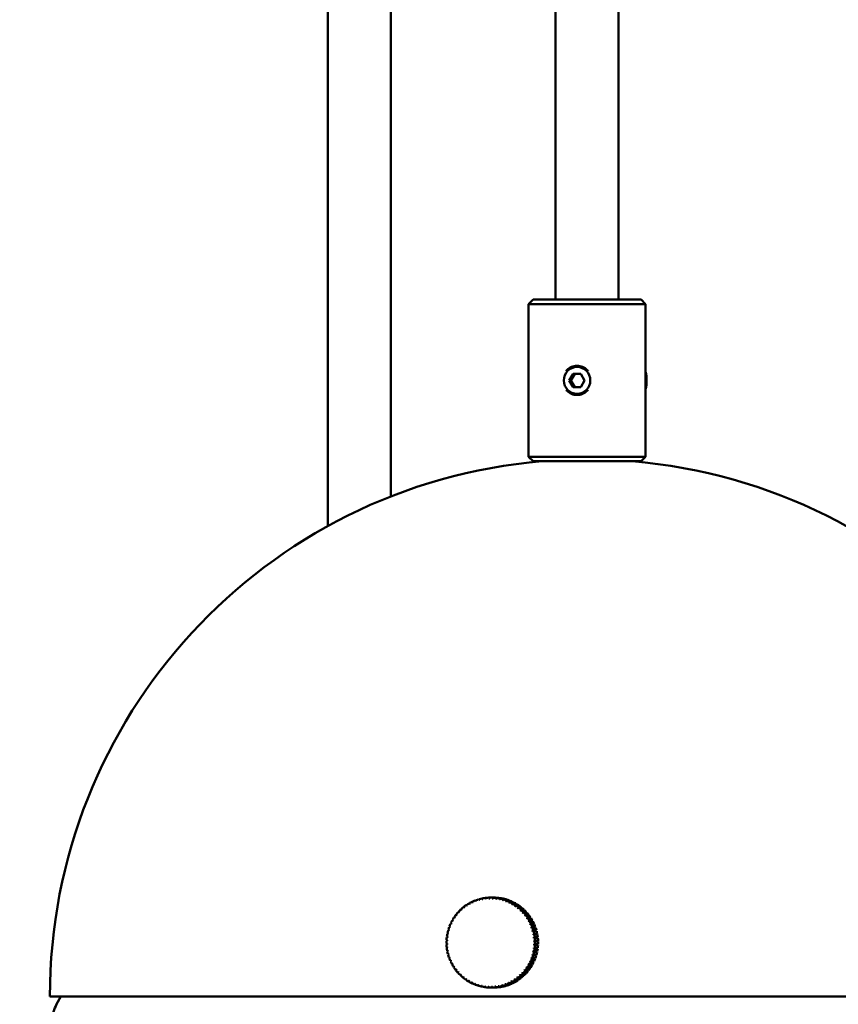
# Model space of a CAD drawing. Header units: millimetres. Extents: x 849 to 4035, y 828 to 3843.
# Tile 52 of 105: x 2411 to 2502, y 1695 to 1805. Entities that reach past the tile are written whole.
import ezdxf

# ---------------------------------------------------------------- set-up
doc = ezdxf.new("R2010")
doc.units = ezdxf.units.MM
doc.header["$LTSCALE"] = 15
doc.layers.add('Widoczne (ISO)', color=7, linetype='Continuous', lineweight=50)
doc.layers.add('Wymiar (ISO)', color=7, linetype='Continuous', lineweight=18)
doc.styles.add('Tekst notatki (ISO)', font='tahoma.ttf')
doc.dimstyles.new('Domyślne (ISO)', dxfattribs={"dimscale": 15, "dimtxt": 3, "dimasz": 3, "dimexe": 3.175, "dimexo": 0, "dimgap": 0.762, "dimtad": 1, "dimdec": 1, "dimlfac": 0.03937, "dimrnd": 1e-08, "dimzin": 0, "dimdsep": 46, "dimtxsty": 'Tekst notatki (ISO)', "dimblk": 'Filled-1', "dimcen": 0.09, "dimdle": 10, "dimse1": 1, "dimse2": 1, "dimclrd": 256, "dimclre": 256, "dimclrt": 256, "dimadec": 0, "dimazin": 0, "dimtfac": 0.666667, "dimtmove": 0, "dimatfit": 3, "dimfxl": 1, "dimtolj": 1, "dimlwd": 15, "dimlwe": 15, "dimarcsym": 0})

# ---------------------------------------------------------------- blocks, each defined once
blk = doc.blocks.new('Filled-1')
at = {"color": 0}
for p, q in [((0, 0), (-1, 0.25)), ((-1, 0.25), (-1, -0.25)), ((-1, 0), (0, 0)), ((-1, -0.25), (0, 0))]:
    blk.add_line(p, q, dxfattribs=at)
at = {"color": 0, "flags": 128}
blk.add_lwpolyline([(-1, -0.25), (0, 0), (-1, 0.25), (-1, -0.25)], dxfattribs=at)
at = {"color": 0}
blk.add_solid([(-1, -0.25), (0, 0), (-1, 0.25), (-1, -0.25)], dxfattribs=at)
blk = doc.blocks.new('*D6')
at = {"layer": 'Defpoints', "color": 0, "transparency": 16777216}
for p in [(2539.48, 1773.6), (2826.63, 1773.6), (2278.48, 1176.06)]:
    blk.add_point(p, dxfattribs=at)
at = {"layer": 'Wymiar (ISO)', "lineweight": 15, "transparency": 16777216}
blk.add_line((2826.63, 1221.06), (2826.63, 1728.6), dxfattribs=at)
at = {"layer": 'Wymiar (ISO)', "lineweight": 15, "transparency": 16777216, "xscale": 45, "yscale": 45, "zscale": 45}
for p, rotation in [((2826.63, 1773.6), 90), ((2826.63, 1176.06), 270)]:
    blk.add_blockref('Filled-1', p, dxfattribs=dict(at, rotation=rotation))
at = {"layer": 'Wymiar (ISO)', "lineweight": 18, "transparency": 16777216, "insert": (2692.21, 1366.31), "char_height": 45, "attachment_point": 1, "rotation": 90, "style": 'Tekst notatki (ISO)'}
blk.add_mtext('\\A1;23.5\\P598 mm', dxfattribs=at)
blk = doc.blocks.new('*D7')
at = {"layer": 'Defpoints', "color": 0, "transparency": 16777216}
for p in [(2505.32, 2308.97), (3058.48, 2308.97), (2278.48, 1176.06)]:
    blk.add_point(p, dxfattribs=at)
at = {"layer": 'Wymiar (ISO)', "lineweight": 15, "transparency": 16777216}
blk.add_line((3058.48, 1221.06), (3058.48, 2263.97), dxfattribs=at)
at = {"layer": 'Wymiar (ISO)', "lineweight": 15, "transparency": 16777216, "xscale": 45, "yscale": 45, "zscale": 45}
for p, rotation in [((3058.48, 2308.97), 90), ((3058.48, 1176.06), 270)]:
    blk.add_blockref('Filled-1', p, dxfattribs=dict(at, rotation=rotation))
at = {"layer": 'Wymiar (ISO)', "lineweight": 18, "transparency": 16777216, "insert": (2924.33, 1618.7), "char_height": 45, "attachment_point": 1, "rotation": 90, "style": 'Tekst notatki (ISO)'}
blk.add_mtext('\\A1;44.6\\P1133 mm', dxfattribs=at)

msp = doc.modelspace()

# ---------------------------------------------------------------- linework, layer by layer
at = {"layer": 'Widoczne (ISO)'}
for p, q in [((2444.98, 2273.6), (2444.98, 1748.39)), ((2451.98, 2273.6), (2451.98, 1751.68)), ((2470.32, 2273.6), (2470.32, 1773.6)), ((2477.32, 2273.6), (2477.32, 1773.6)), ((2467.82, 1773.6), (2467.32, 1773.1)), ((2467.82, 1773.6), (2479.82, 1773.6)), ((2479.82, 1773.6), (2480.32, 1773.1)), ((2480.32, 1773.1), (2467.32, 1773.1)), ((2467.32, 1773.1), (2467.32, 1756.1)), ((2480.32, 1773.1), (2480.32, 1756.1)), ((2471.84, 1764.6), (2472.27, 1765.35)), ((2472.02, 1764.6), (2472.44, 1765.35)), ((2472.27, 1765.35), (2473.12, 1765.35)), ((2473.12, 1765.35), (2473.55, 1764.6)), ((2472.27, 1763.85), (2471.84, 1764.6)), ((2471.84, 1764.6), (2472.02, 1764.6)), ((2472.44, 1763.85), (2472.02, 1764.6)), ((2473.12, 1763.85), (2472.27, 1763.85)), ((2473.55, 1764.6), (2473.12, 1763.85)), ((2467.32, 1756.1), (2480.32, 1756.1)), ((2467.82, 1755.6), (2467.32, 1756.1)), ((2479.82, 1755.6), (2480.32, 1756.1)), ((2479.82, 1755.6), (2467.82, 1755.6)), ((2461.39, 1706.75), (2461.49, 1706.75)), ((2461.76, 1706.87), (2461.85, 1706.87)), ((2462.13, 1706.96), (2462.23, 1706.96)), ((2462.51, 1707.03), (2462.61, 1707.03)), ((2462.9, 1707.06), (2463, 1707.06)), ((2463.1, 1707.06), (2463.45, 1707.06)), ((2463.29, 1707.06), (2463.63, 1707.06)), ((2463.73, 1707.05), (2463.39, 1707.05)), ((2463.63, 1707.06), (2463.63, 1707.05)), ((2463.67, 1707.03), (2464.02, 1707.03)), ((2464.12, 1707.01), (2463.77, 1707.01)), ((2464.02, 1707.03), (2464.02, 1707.01)), ((2464.05, 1706.97), (2464.4, 1706.97)), ((2464.11, 1706.87), (2464.12, 1706.87)), ((2464.5, 1706.95), (2464.15, 1706.95)), ((2464.4, 1706.97), (2464.4, 1706.95)), ((2464.43, 1706.88), (2464.78, 1706.88)), ((2464.45, 1706.78), (2464.49, 1706.78)), ((2464.87, 1706.85), (2464.52, 1706.85)), ((2464.78, 1706.88), (2464.77, 1706.85)), ((2464.8, 1706.75), (2465.15, 1706.75)), ((2465.24, 1706.72), (2464.89, 1706.72)), ((2465.15, 1706.75), (2465.13, 1706.72)), ((2459.75, 1705.73), (2459.86, 1705.73)), ((2460.05, 1705.98), (2460.16, 1705.98)), ((2460.36, 1706.21), (2460.47, 1706.21)), ((2460.69, 1706.42), (2460.79, 1706.42)), ((2461.03, 1706.6), (2461.13, 1706.6)), ((2464.8, 1706.66), (2464.86, 1706.66)), ((2465.14, 1706.51), (2465.21, 1706.51)), ((2465.16, 1706.61), (2465.5, 1706.61)), ((2465.59, 1706.56), (2465.24, 1706.56)), ((2465.47, 1706.34), (2465.56, 1706.34)), ((2465.5, 1706.61), (2465.48, 1706.56)), ((2465.5, 1706.43), (2465.85, 1706.43)), ((2465.93, 1706.38), (2465.59, 1706.38)), ((2465.79, 1706.14), (2465.89, 1706.14)), ((2465.85, 1706.43), (2465.82, 1706.38)), ((2465.83, 1706.22), (2466.18, 1706.22)), ((2466.26, 1706.17), (2465.91, 1706.17)), ((2466.1, 1705.91), (2466.21, 1705.91)), ((2466.18, 1706.22), (2466.14, 1706.17)), ((2466.14, 1705.99), (2466.49, 1705.99)), ((2466.57, 1705.93), (2466.22, 1705.93)), ((2466.38, 1705.67), (2466.5, 1705.67)), ((2466.49, 1705.99), (2466.44, 1705.93)), ((2466.44, 1705.74), (2466.79, 1705.74)), ((2466.86, 1705.67), (2466.51, 1705.67)), ((2466.79, 1705.74), (2466.72, 1705.67)), ((2458.8, 1704.5), (2458.88, 1704.5)), ((2459, 1704.83), (2459.09, 1704.83)), ((2459.23, 1705.15), (2459.32, 1705.15)), ((2459.48, 1705.45), (2459.58, 1705.45)), ((2466.65, 1705.39), (2466.99, 1705.39)), ((2466.71, 1705.46), (2467.06, 1705.46)), ((2467.13, 1705.39), (2466.78, 1705.39)), ((2466.89, 1705.1), (2467.23, 1705.1)), ((2466.96, 1705.16), (2467.31, 1705.16)), ((2467.06, 1705.46), (2466.99, 1705.39)), ((2466.99, 1705.39), (2466.99, 1705.39)), ((2467.37, 1705.08), (2467.02, 1705.08)), ((2467.12, 1704.79), (2467.46, 1704.79)), ((2467.19, 1704.85), (2467.54, 1704.85)), ((2467.31, 1705.16), (2467.23, 1705.1)), ((2467.23, 1705.1), (2467.25, 1705.08)), ((2467.59, 1704.76), (2467.25, 1704.76)), ((2467.39, 1704.51), (2467.74, 1704.51)), ((2467.54, 1704.85), (2467.46, 1704.79)), ((2467.46, 1704.79), (2467.47, 1704.76)), ((2467.74, 1704.51), (2467.65, 1704.46)), ((2458.36, 1703.41), (2458.43, 1703.41)), ((2458.48, 1703.78), (2458.55, 1703.78)), ((2458.63, 1704.15), (2458.7, 1704.15)), ((2467.31, 1704.46), (2467.65, 1704.46)), ((2467.79, 1704.42), (2467.44, 1704.42)), ((2467.49, 1704.12), (2467.83, 1704.12)), ((2467.57, 1704.16), (2467.92, 1704.16)), ((2467.96, 1704.07), (2467.61, 1704.07)), ((2467.63, 1703.77), (2467.97, 1703.77)), ((2467.65, 1704.46), (2467.68, 1704.42)), ((2467.72, 1703.8), (2468.07, 1703.8)), ((2468.1, 1703.71), (2467.75, 1703.71)), ((2467.92, 1704.16), (2467.83, 1704.12)), ((2467.83, 1704.12), (2467.85, 1704.07)), ((2467.84, 1703.43), (2468.19, 1703.43)), ((2468.07, 1703.8), (2467.97, 1703.77)), ((2467.97, 1703.77), (2467.99, 1703.71)), ((2468.19, 1703.43), (2468.09, 1703.4)), ((2458.21, 1702.64), (2458.28, 1702.64)), ((2458.27, 1703.03), (2458.34, 1703.03)), ((2467.75, 1703.4), (2468.09, 1703.4)), ((2467.84, 1703.03), (2468.18, 1703.03)), ((2468.21, 1703.33), (2467.86, 1703.33)), ((2467.9, 1702.65), (2468.24, 1702.65)), ((2467.93, 1703.04), (2468.28, 1703.04)), ((2468.29, 1702.95), (2467.95, 1702.95)), ((2467.99, 1702.66), (2468.34, 1702.66)), ((2468.35, 1702.56), (2468, 1702.56)), ((2468.09, 1703.4), (2468.11, 1703.33)), ((2468.28, 1703.04), (2468.18, 1703.03)), ((2468.18, 1703.03), (2468.19, 1702.95)), ((2468.34, 1702.66), (2468.24, 1702.65)), ((2468.24, 1702.65), (2468.25, 1702.56)), ((2458.18, 1702.25), (2458.25, 1702.25)), ((2458.25, 1701.96), (2458.18, 1701.96)), ((2458.27, 1701.57), (2458.2, 1701.57)), ((2468.23, 1701.39), (2467.89, 1701.39)), ((2468.27, 1701.78), (2467.92, 1701.78)), ((2467.93, 1702.26), (2468.27, 1702.26)), ((2468.33, 1701.38), (2467.98, 1701.38)), ((2467.99, 1701.48), (2468.34, 1701.48)), ((2468.02, 1702.27), (2468.37, 1702.27)), ((2468.37, 1702.17), (2468.02, 1702.17)), ((2468.02, 1701.87), (2468.37, 1701.87)), ((2468.36, 1701.77), (2468.02, 1701.77)), ((2468.24, 1701.48), (2468.23, 1701.39)), ((2468.23, 1701.39), (2468.33, 1701.38)), ((2468.37, 1702.27), (2468.27, 1702.26)), ((2468.27, 1702.26), (2468.27, 1702.17)), ((2468.27, 1701.87), (2468.27, 1701.78)), ((2468.27, 1701.78), (2468.36, 1701.77)), ((2458.32, 1701.18), (2458.25, 1701.18)), ((2458.41, 1700.79), (2458.34, 1700.79)), ((2458.52, 1700.42), (2458.45, 1700.42)), ((2467.94, 1700.28), (2467.6, 1700.28)), ((2468.04, 1700.24), (2467.69, 1700.24)), ((2467.72, 1700.34), (2468.07, 1700.34)), ((2468.07, 1700.64), (2467.73, 1700.64)), ((2468.16, 1701.02), (2467.82, 1701.02)), ((2468.16, 1700.62), (2467.81, 1700.62)), ((2467.84, 1700.71), (2468.19, 1700.71)), ((2468.26, 1701), (2467.91, 1701)), ((2467.93, 1701.09), (2468.28, 1701.09)), ((2467.97, 1700.34), (2467.94, 1700.28)), ((2467.94, 1700.28), (2468.04, 1700.24)), ((2468.09, 1700.71), (2468.07, 1700.64)), ((2468.07, 1700.64), (2468.16, 1700.62)), ((2468.18, 1701.09), (2468.16, 1701.02)), ((2468.16, 1701.02), (2468.26, 1701)), ((2458.67, 1700.05), (2458.59, 1700.05)), ((2458.84, 1699.7), (2458.76, 1699.7)), ((2459.04, 1699.36), (2458.96, 1699.36)), ((2459.27, 1699.04), (2459.18, 1699.04)), ((2467.41, 1699.26), (2467.07, 1699.26)), ((2467.49, 1699.21), (2467.14, 1699.21)), ((2467.2, 1699.29), (2467.55, 1699.29)), ((2467.61, 1699.59), (2467.27, 1699.59)), ((2467.7, 1699.54), (2467.35, 1699.54)), ((2467.4, 1699.62), (2467.75, 1699.62)), ((2467.43, 1699.29), (2467.41, 1699.26)), ((2467.41, 1699.26), (2467.49, 1699.21)), ((2467.79, 1699.93), (2467.45, 1699.93)), ((2467.88, 1699.88), (2467.53, 1699.88)), ((2467.58, 1699.98), (2467.92, 1699.98)), ((2467.64, 1699.62), (2467.61, 1699.59)), ((2467.61, 1699.59), (2467.7, 1699.54)), ((2467.81, 1699.98), (2467.79, 1699.93)), ((2467.79, 1699.93), (2467.88, 1699.88)), ((2459.52, 1698.74), (2459.42, 1698.74)), ((2459.8, 1698.45), (2459.69, 1698.45)), ((2460.1, 1698.19), (2459.98, 1698.19)), ((2460.4, 1697.96), (2460.29, 1697.96)), ((2465.82, 1697.94), (2465.73, 1697.94)), ((2466.14, 1698.16), (2466.03, 1698.16)), ((2466.43, 1698.08), (2466.08, 1698.08)), ((2466.16, 1698.14), (2466.5, 1698.14)), ((2466.44, 1698.4), (2466.32, 1698.4)), ((2466.72, 1698.33), (2466.38, 1698.33)), ((2466.38, 1698.14), (2466.43, 1698.08)), ((2466.45, 1698.39), (2466.8, 1698.39)), ((2466.93, 1698.67), (2466.59, 1698.67)), ((2467, 1698.6), (2466.65, 1698.6)), ((2466.66, 1698.39), (2466.72, 1698.33)), ((2466.72, 1698.67), (2467.07, 1698.67)), ((2467.18, 1698.96), (2466.84, 1698.96)), ((2467.26, 1698.89), (2466.91, 1698.89)), ((2466.93, 1698.67), (2466.93, 1698.67)), ((2466.93, 1698.67), (2467, 1698.6)), ((2466.97, 1698.97), (2467.32, 1698.97)), ((2467.19, 1698.97), (2467.18, 1698.96)), ((2467.18, 1698.96), (2467.26, 1698.89)), ((2460.72, 1697.74), (2460.62, 1697.74)), ((2461.06, 1697.56), (2460.96, 1697.56)), ((2461.41, 1697.4), (2461.31, 1697.4)), ((2461.78, 1697.27), (2461.68, 1697.27)), ((2462.15, 1697.18), (2462.05, 1697.18)), ((2462.53, 1697.11), (2462.43, 1697.11)), ((2462.92, 1697.07), (2462.82, 1697.07)), ((2463.1, 1697.06), (2463.45, 1697.06)), ((2463.55, 1697.06), (2463.2, 1697.06)), ((2463.3, 1697.07), (2463.65, 1697.07)), ((2463.55, 1697.07), (2463.55, 1697.06)), ((2463.94, 1697.09), (2463.59, 1697.09)), ((2463.69, 1697.1), (2464.03, 1697.1)), ((2463.94, 1697.1), (2463.94, 1697.09)), ((2464.32, 1697.14), (2463.97, 1697.14)), ((2464.04, 1697.24), (2464.03, 1697.24)), ((2464.07, 1697.16), (2464.42, 1697.16)), ((2464.32, 1697.16), (2464.32, 1697.14)), ((2464.7, 1697.22), (2464.35, 1697.22)), ((2464.41, 1697.32), (2464.38, 1697.32)), ((2464.45, 1697.25), (2464.79, 1697.25)), ((2464.69, 1697.25), (2464.7, 1697.22)), ((2465.07, 1697.34), (2464.72, 1697.34)), ((2464.78, 1697.43), (2464.73, 1697.43)), ((2464.81, 1697.37), (2465.16, 1697.37)), ((2465.06, 1697.37), (2465.07, 1697.34)), ((2465.14, 1697.57), (2465.07, 1697.57)), ((2465.43, 1697.48), (2465.08, 1697.48)), ((2465.17, 1697.52), (2465.52, 1697.52)), ((2465.49, 1697.74), (2465.4, 1697.74)), ((2465.41, 1697.52), (2465.43, 1697.48)), ((2465.77, 1697.65), (2465.43, 1697.65)), ((2465.51, 1697.7), (2465.86, 1697.7)), ((2465.75, 1697.7), (2465.77, 1697.65)), ((2466.11, 1697.85), (2465.76, 1697.85)), ((2465.84, 1697.91), (2466.19, 1697.91)), ((2466.07, 1697.91), (2466.11, 1697.85)), ((2414.07, 1696.06), (2533.57, 1696.06)), ((2415.27, 1696.06), (2414.81, 1695.19))]:
    msp.add_line(p, q, dxfattribs=at)
for centre, radius, start, end in [((2473.82, 1696.06), 59.75, 94.8002, 180), ((2473.82, 1696.06), 59.75, 0, 85.1998), ((2419.25, 1692.88), 5, 152.5057, 172.8759)]:
    msp.add_arc(centre, radius, start, end, dxfattribs=at)
msp.add_ellipse((2472.7, 1764.6), major_axis=(0, -1.5), ratio=0.984808, dxfattribs=at)
for centre, major_axis, ratio, start_param, end_param in [((2479.93, 1764.6), (0, -1.5), 0.34202, 0.86962, 2.271973), ((2463.1, 1702.06), (0, 5), 0.984808, 0.354998, 0.413538), ((2463.97, 1702.04), (-2.49, 6.81), 0.163416, 0.750246, 0.765783), ((2463.09, 1702.06), (0, 4.92), 0.984808, 0.334831, 0.355165), ((2463.1, 1702.06), (0, 5), 0.984808, 0.276458, 0.334998), ((2464.06, 1702.08), (2.49, -6.81), 0.163416, 3.891839, 3.907376), ((2463.97, 1702.05), (-1.94, 6.99), 0.16752, 0.763412, 0.778949), ((2463.09, 1702.06), (0, 4.92), 0.984808, 0.256291, 0.276625), ((2463.1, 1702.06), (0, 5), 0.984808, 0.197919, 0.256458), ((2464.06, 1702.07), (1.94, -6.99), 0.16752, 3.905005, 3.920542), ((2463.96, 1702.05), (-1.37, 7.12), 0.170591, 0.77688, 0.792417), ((2463.09, 1702.06), (0, 4.92), 0.984808, 0.177751, 0.198086), ((2463.1, 1702.06), (0, 5), 0.984808, 0.119379, 0.177918), ((2464.06, 1702.07), (1.37, -7.12), 0.170591, 3.918473, 3.93401), ((2463.96, 1702.06), (-0.8, 7.21), 0.17261, 0.790563, 0.8061), ((2463.09, 1702.06), (0, 4.92), 0.984808, 0.099211, 0.119546), ((2463.1, 1702.06), (0, 5), 0.984808, 0.040839, 0.099378), ((2464.06, 1702.07), (0.8, -7.21), 0.17261, 3.932156, 3.947693), ((2463.96, 1702.06), (-0.23, 7.25), 0.173566, 0.804372, 0.819909), ((2463.09, 1702.06), (0, 4.92), 0.984808, 0.020671, 0.041006), ((2464.06, 1702.06), (0.23, -7.25), 0.173566, 3.945964, 3.961502), ((2463.1, 1702.06), (0, 5), 0.984808, 6.245484, 6.304024), ((2463.96, 1702.06), (0.35, 7.24), 0.173451, 0.818216, 0.833753), ((2463.09, 1702.06), (0, 4.92), 0.984808, 6.225317, 6.245651), ((2464.06, 1702.06), (-0.35, -7.24), 0.173451, 3.959809, 3.975346), ((2463.1, 1702.06), (0, 5), 0.984808, 6.166945, 6.225484), ((2463.45, 1702.06), (0, 5), 0.984808, 6.245484, 6.283185), ((2463.96, 1702.07), (0.93, 7.19), 0.172266, 0.832006, 0.847543), ((2463.09, 1702.06), (0, 4.92), 0.984808, 6.146777, 6.167112), ((2463.45, 1702.06), (0, 5), 0.984808, 6.166945, 6.225484), ((2464.06, 1702.05), (-0.93, -7.19), 0.172266, 3.973598, 3.989135), ((2463.1, 1702.06), (0, 5), 0.984808, 6.088405, 6.146944), ((2463.96, 1702.07), (1.5, 7.09), 0.17002, 0.84565, 0.861187), ((2463.09, 1702.06), (0, 4.92), 0.984808, 6.068237, 6.088572), ((2463.45, 1702.06), (0, 5), 0.984808, 6.088405, 6.146944), ((2464.06, 1702.05), (-1.5, -7.09), 0.17002, 3.987242, 4.00278), ((2463.1, 1702.06), (0, 5), 0.984808, 6.009865, 6.068404), ((2463.97, 1702.08), (2.06, 6.95), 0.166725, 0.85906, 0.874597), ((2463.09, 1702.06), (0, 4.92), 0.984808, 5.989698, 6.010032), ((2464.06, 1702.05), (-2.06, -6.95), 0.166725, 4.000653, 4.01619), ((2463.45, 1702.06), (0, 5), 0.984808, 6.009865, 6.068404), ((2463.1, 1702.06), (0, 5), 0.984808, 5.931325, 5.989865), ((2463.97, 1702.08), (2.6, 6.77), 0.162403, 0.87215, 0.887687), ((2464.06, 1702.04), (-2.6, -6.77), 0.162403, 4.013743, 4.02928), ((2463.45, 1702.06), (0, 5), 0.984808, 5.931325, 5.989865), ((2463.1, 1702.06), (0, 5), 0.984808, 5.852785, 5.911325), ((2463.45, 1702.06), (0, 5), 0.984808, 5.852785, 5.911325), ((2463.1, 1702.06), (0, 5), 0.984808, 0.747697, 0.806237), ((2463.98, 1702.03), (-4.92, 5.33), 0.128503, 0.691765, 0.707302), ((2463.09, 1702.06), (0, -4.92), 0.984808, 3.869122, 3.889457), ((2463.1, 1702.06), (0, 5), 0.984808, 0.669157, 0.727697), ((2464.05, 1702.09), (4.92, -5.33), 0.128503, 3.833358, 3.848895), ((2463.97, 1702.03), (-4.48, 5.7), 0.13727, 0.702234, 0.717771), ((2463.09, 1702.06), (0, -4.92), 0.984808, 3.790583, 3.810917), ((2463.1, 1702.06), (0, 5), 0.984808, 0.590618, 0.649157), ((2464.05, 1702.09), (4.48, -5.7), 0.13727, 3.843826, 3.859364), ((2463.97, 1702.03), (-4.02, 6.03), 0.145191, 0.713386, 0.728923), ((2463.09, 1702.06), (0, -4.92), 0.984808, 3.712043, 3.732377), ((2463.1, 1702.06), (0, 5), 0.984808, 0.512078, 0.570617), ((2464.05, 1702.09), (4.02, -6.03), 0.145191, 3.854979, 3.870516), ((2463.97, 1702.04), (-3.53, 6.33), 0.152217, 0.725154, 0.740692), ((2463.09, 1702.06), (0, -4.92), 0.984808, 3.633503, 3.653838), ((2463.1, 1702.06), (0, 5), 0.984808, 0.433538, 0.492077), ((2464.06, 1702.09), (3.53, -6.33), 0.152217, 3.866747, 3.882284), ((2463.97, 1702.04), (-3.02, 6.59), 0.158305, 0.737467, 0.753004), ((2463.09, 1702.06), (0, -4.92), 0.984808, 3.554963, 3.575298), ((2464.06, 1702.08), (3.02, -6.59), 0.158305, 3.879059, 3.894597), ((2463.09, 1702.06), (0, 4.92), 0.984808, 5.911158, 5.931492), ((2463.97, 1702.08), (3.13, 6.54), 0.157079, 0.884836, 0.900373), ((2463.09, 1702.06), (0, 4.92), 0.984808, 5.832618, 5.852952), ((2464.06, 1702.04), (-3.13, -6.54), 0.157079, 4.026429, 4.041966), ((2463.1, 1702.06), (0, -5), 0.984808, 2.632653, 2.691192), ((2463.97, 1702.09), (3.64, 6.27), 0.150787, 0.897038, 0.912575), ((2463.09, 1702.06), (0, 4.92), 0.984808, 5.754078, 5.774413), ((2464.06, 1702.04), (-3.64, -6.27), 0.150787, 4.03863, 4.054168), ((2463.45, 1702.06), (0, -5), 0.984808, 2.632653, 2.691192), ((2463.1, 1702.06), (0, -5), 0.984808, 2.554113, 2.612652), ((2463.97, 1702.09), (4.12, 5.96), 0.143565, 0.90868, 0.924217), ((2463.09, 1702.06), (0, 4.92), 0.984808, 5.675538, 5.695873), ((2464.05, 1702.03), (-4.12, -5.96), 0.143565, 4.050272, 4.06581), ((2463.1, 1702.06), (0, -5), 0.984808, 2.475573, 2.534113), ((2463.45, 1702.06), (0, -5), 0.984808, 2.554113, 2.612652), ((2463.97, 1702.09), (4.58, 5.62), 0.135458, 0.919691, 0.935228), ((2463.09, 1702.06), (0, 4.92), 0.984808, 5.596998, 5.617333), ((2464.05, 1702.03), (-4.58, -5.62), 0.135458, 4.061283, 4.076821), ((2463.1, 1702.06), (0, -5), 0.984808, 2.397033, 2.455573), ((2463.45, 1702.06), (0, -5), 0.984808, 2.475573, 2.534113), ((2463.98, 1702.1), (5.01, 5.24), 0.126515, 0.930005, 0.945542), ((2463.09, 1702.06), (0, 4.92), 0.984808, 5.518459, 5.538793), ((2464.05, 1702.03), (-5.01, -5.24), 0.126515, 4.071597, 4.087135), ((2463.1, 1702.06), (0, -5), 0.984808, 2.318494, 2.377033), ((2463.45, 1702.06), (0, -5), 0.984808, 2.397033, 2.455573), ((2463.45, 1702.06), (0, -5), 0.984808, 2.318494, 2.377033), ((2463.1, 1702.06), (0, 5), 0.984808, 1.061856, 1.120396), ((2463.99, 1702.02), (-6.32, 3.55), 0.086123, 0.657876, 0.673413), ((2463.1, 1702.06), (0, 5), 0.984808, 0.983317, 1.041856), ((2464.04, 1702.1), (6.32, -3.55), 0.086123, 3.799468, 3.815006), ((2463.09, 1702.06), (0, -4.92), 0.984808, 4.183282, 4.203616), ((2463.99, 1702.02), (-6.02, 4.04), 0.097688, 0.665049, 0.680586), ((2463.1, 1702.06), (0, 5), 0.984808, 0.904777, 0.963316), ((2464.04, 1702.1), (6.02, -4.04), 0.097688, 3.806642, 3.822179), ((2463.09, 1702.06), (0, -4.92), 0.984808, 4.104742, 4.125076), ((2463.98, 1702.02), (-5.69, 4.49), 0.10865, 0.673119, 0.688656), ((2463.09, 1702.06), (0, -4.92), 0.984808, 4.026202, 4.046537), ((2463.1, 1702.06), (0, 5), 0.984808, 0.826237, 0.884777), ((2464.04, 1702.1), (5.69, -4.49), 0.10865, 3.814712, 3.830249), ((2463.98, 1702.02), (-5.32, 4.93), 0.118943, 0.682041, 0.697578), ((2463.09, 1702.06), (0, -4.92), 0.984808, 3.947662, 3.967997), ((2464.05, 1702.1), (5.32, -4.93), 0.118943, 3.823634, 3.839171), ((2463.98, 1702.1), (5.4, 4.84), 0.116793, 0.939561, 0.955098), ((2463.09, 1702.06), (0, 4.92), 0.984808, 5.439919, 5.460253), ((2464.05, 1702.02), (-5.4, -4.84), 0.116793, 4.081153, 4.096691), ((2463.1, 1702.06), (0, -5), 0.984808, 2.239954, 2.298493), ((2463.98, 1702.1), (5.76, 4.4), 0.106351, 0.948304, 0.963841), ((2463.09, 1702.06), (0, 4.92), 0.984808, 5.361379, 5.381713), ((2464.04, 1702.02), (-5.76, -4.4), 0.106351, 4.089897, 4.105434), ((2463.1, 1702.06), (0, -5), 0.984808, 2.161414, 2.219953), ((2463.99, 1702.1), (6.09, 3.93), 0.095253, 0.956185, 0.971723), ((2463.09, 1702.06), (0, 4.92), 0.984808, 5.282839, 5.303174), ((2463.45, 1702.06), (0, -5), 0.984808, 2.239954, 2.298493), ((2464.04, 1702.02), (-6.09, -3.93), 0.095253, 4.097778, 4.113315), ((2463.1, 1702.06), (0, -5), 0.984808, 2.082874, 2.141414), ((2463.99, 1702.11), (6.38, 3.45), 0.083568, 0.963161, 0.978698), ((2463.45, 1702.06), (0, -5), 0.984808, 2.161414, 2.219953), ((2463.45, 1702.06), (0, -5), 0.984808, 2.082874, 2.141414), ((2463.1, 1702.06), (0, 5), 0.984808, 1.297476, 1.356015), ((2464, 1702.01), (-6.97, 2), 0.048543, 0.642101, 0.657639), ((2463.1, 1702.06), (0, 5), 0.984808, 1.218936, 1.277476), ((2464.03, 1702.11), (6.97, -2), 0.048543, 3.783694, 3.799231), ((2463.09, 1702.06), (0, -4.92), 0.984808, 4.418901, 4.439236), ((2464, 1702.01), (-6.79, 2.53), 0.061474, 0.646371, 0.661909), ((2463.1, 1702.06), (0, 5), 0.984808, 1.140396, 1.198936), ((2464.03, 1702.11), (6.79, -2.53), 0.061474, 3.787964, 3.803501), ((2463.09, 1702.06), (0, -4.92), 0.984808, 4.340361, 4.360696), ((2463.99, 1702.02), (-6.58, 3.05), 0.074026, 0.651639, 0.667176), ((2464.03, 1702.11), (6.58, -3.05), 0.074026, 3.793231, 3.808769), ((2463.09, 1702.06), (0, -4.92), 0.984808, 4.261822, 4.282156), ((2463.09, 1702.06), (0, 4.92), 0.984808, 5.204299, 5.224634), ((2464.04, 1702.02), (-6.38, -3.45), 0.083568, 4.104753, 4.12029), ((2463.1, 1702.06), (0, -5), 0.984808, 2.004334, 2.062874), ((2463.99, 1702.11), (6.63, 2.94), 0.071367, 0.969192, 0.984729), ((2463.09, 1702.06), (0, 4.92), 0.984808, 5.12576, 5.146094), ((2464.03, 1702.02), (-6.63, -2.94), 0.071367, 4.110785, 4.126322), ((2463.1, 1702.06), (0, -5), 0.984808, 1.925794, 1.984334), ((2464, 1702.11), (6.83, 2.42), 0.058727, 0.974247, 0.989785), ((2463.09, 1702.06), (0, 4.92), 0.984808, 5.04722, 5.067554), ((2464.03, 1702.01), (-6.83, -2.42), 0.058727, 4.11584, 4.131377), ((2463.1, 1702.06), (0, -5), 0.984808, 1.847255, 1.905794), ((2464, 1702.11), (7, 1.88), 0.045724, 0.9783, 0.993837), ((2463.09, 1702.06), (0, 4.92), 0.984808, 4.96868, 4.989014), ((2463.45, 1702.06), (0, -5), 0.984808, 2.004334, 2.062874), ((2463.45, 1702.06), (0, -5), 0.984808, 1.925794, 1.984334), ((2463.45, 1702.06), (0, -5), 0.984808, 1.847255, 1.905794), ((2463.1, 1702.06), (0, 5), 0.984808, 1.454556, 1.513095), ((2464.02, 1702.11), (7.24, -0.34), 0.00828, 3.777063, 3.7926), ((2464.01, 1702.01), (-7.19, 0.9), 0.021863, 0.636637, 0.652174), ((2463.1, 1702.06), (0, 5), 0.984808, 1.376016, 1.434555), ((2464.02, 1702.11), (7.19, -0.9), 0.021863, 3.778229, 3.793767), ((2463.09, 1702.06), (0, -4.92), 0.984808, 4.654521, 4.674855), ((2464, 1702.01), (-7.1, 1.45), 0.035312, 0.638851, 0.654388), ((2463.09, 1702.06), (0, -4.92), 0.984808, 4.575981, 4.596315), ((2464.02, 1702.11), (7.1, -1.45), 0.035312, 3.780444, 3.795981), ((2463.09, 1702.06), (0, -4.92), 0.984808, 4.497441, 4.517776), ((2464.03, 1702.01), (-7, -1.88), 0.045724, 4.119893, 4.13543), ((2464, 1702.11), (7.13, 1.33), 0.03244, 0.981329, 0.996867), ((2463.09, 1702.06), (0, 4.92), 0.984808, 4.89014, 4.910475), ((2464.02, 1702.01), (-7.13, -1.33), 0.03244, 4.122922, 4.138459), ((2463.1, 1702.06), (0, -5), 0.984808, 1.768715, 1.827254), ((2464.01, 1702.11), (7.21, 0.78), 0.018956, 0.983319, 0.998857), ((2463.09, 1702.06), (0, 4.92), 0.984808, 4.8116, 4.831935), ((2464.02, 1702.01), (-7.21, -0.78), 0.018956, 4.124912, 4.140449), ((2463.1, 1702.06), (0, -5), 0.984808, 1.690175, 1.748715), ((2463.1, 1702.06), (0, -5), 0.984808, 1.611635, 1.670175), ((2463.45, 1702.06), (0, -5), 0.984808, 1.768715, 1.827254), ((2463.45, 1702.06), (0, -5), 0.984808, 1.690175, 1.748715), ((2463.45, 1702.06), (0, -5), 0.984808, 1.611635, 1.670175), ((2464.01, 1702.01), (-7.24, 0.34), 0.00828, 0.63547, 0.651007), ((2463.1, 1702.06), (0, 5), 0.984808, 1.533095, 1.591635), ((2464.01, 1702.11), (7.25, 0.22), 0.005354, 2.490698, 2.506236), ((2464.01, 1702.01), (-7.25, -0.22), 0.005354, 5.632291, 5.647828), ((2463.1, 1702.06), (0, 5), 0.984808, 1.611635, 1.670175), ((2464.01, 1702.11), (7.21, 0.78), 0.018956, 2.489758, 2.505295), ((2464.02, 1702.01), (-7.21, -0.78), 0.018956, 5.63135, 5.646888), ((2463.1, 1702.06), (0, 5), 0.984808, 1.690175, 1.748715), ((2463.09, 1702.06), (0, -4.92), 0.984808, 4.73306, 4.753395), ((2463.09, 1702.06), (0, -4.92), 0.984808, 4.8116, 4.831935), ((2463.09, 1702.06), (0, 4.92), 0.984808, 4.575981, 4.596315), ((2464.01, 1702.01), (-7.19, 0.9), 0.021863, 2.143075, 2.158612), ((2464.02, 1702.11), (7.19, -0.9), 0.021863, 5.284668, 5.300205), ((2463.09, 1702.06), (0, 4.92), 0.984808, 4.654521, 4.674855), ((2464.01, 1702.01), (-7.24, 0.34), 0.00828, 2.141908, 2.157446), ((2464.01, 1702.11), (7.25, 0.22), 0.005354, 0.98426, 0.999797), ((2463.09, 1702.06), (0, 4.92), 0.984808, 4.73306, 4.753395), ((2464.01, 1702.01), (-7.25, -0.22), 0.005354, 4.125853, 4.14139), ((2464.02, 1702.11), (7.24, -0.34), 0.00828, 5.283501, 5.299038), ((2463.1, 1702.06), (0, -5), 0.984808, 1.376016, 1.434555), ((2463.1, 1702.06), (0, -5), 0.984808, 1.454556, 1.513095), ((2463.1, 1702.06), (0, -5), 0.984808, 1.533095, 1.591635), ((2463.45, 1702.06), (0, -5), 0.984808, 1.376016, 1.434555), ((2463.45, 1702.06), (0, -5), 0.984808, 1.454556, 1.513095), ((2463.45, 1702.06), (0, -5), 0.984808, 1.533095, 1.591635), ((2464, 1702.11), (7.13, 1.33), 0.03244, 2.487768, 2.503305), ((2464.02, 1702.01), (-7.13, -1.33), 0.03244, 5.62936, 5.644898), ((2463.1, 1702.06), (0, 5), 0.984808, 1.768715, 1.827254), ((2463.09, 1702.06), (0, -4.92), 0.984808, 4.89014, 4.910475), ((2464, 1702.11), (7, 1.88), 0.045724, 2.484738, 2.500276), ((2464.03, 1702.01), (-7, -1.88), 0.045724, 5.626331, 5.641868), ((2463.1, 1702.06), (0, 5), 0.984808, 1.847255, 1.905794), ((2463.09, 1702.06), (0, -4.92), 0.984808, 4.96868, 4.989014), ((2464, 1702.11), (6.83, 2.42), 0.058727, 2.480686, 2.496223), ((2464.03, 1702.01), (-6.83, -2.42), 0.058727, 5.622278, 5.637816), ((2463.1, 1702.06), (0, 5), 0.984808, 1.925794, 1.984334), ((2463.09, 1702.06), (0, -4.92), 0.984808, 5.04722, 5.067554), ((2463.1, 1702.06), (0, -5), 0.984808, 1.140396, 1.198936), ((2463.09, 1702.06), (0, 4.92), 0.984808, 4.340361, 4.360696), ((2464, 1702.01), (-6.79, 2.53), 0.061474, 2.15281, 2.168347), ((2464.03, 1702.11), (6.79, -2.53), 0.061474, 5.294402, 5.30994), ((2463.09, 1702.06), (0, 4.92), 0.984808, 4.418901, 4.439236), ((2464, 1702.01), (-6.97, 2), 0.048543, 2.14854, 2.164077), ((2463.1, 1702.06), (0, -5), 0.984808, 1.218936, 1.277476), ((2464.03, 1702.11), (6.97, -2), 0.048543, 5.290132, 5.30567), ((2463.09, 1702.06), (0, 4.92), 0.984808, 4.497441, 4.517776), ((2464, 1702.01), (-7.1, 1.45), 0.035312, 2.145289, 2.160827), ((2464.02, 1702.11), (7.1, -1.45), 0.035312, 5.286882, 5.302419), ((2463.1, 1702.06), (0, -5), 0.984808, 1.297476, 1.356015), ((2463.45, 1702.06), (0, -5), 0.984808, 1.140396, 1.198936), ((2463.45, 1702.06), (0, -5), 0.984808, 1.218936, 1.277476), ((2463.45, 1702.06), (0, -5), 0.984808, 1.297476, 1.356015), ((2463.99, 1702.11), (6.63, 2.94), 0.071367, 2.47563, 2.491167), ((2464.03, 1702.02), (-6.63, -2.94), 0.071367, 5.617223, 5.63276), ((2463.1, 1702.06), (0, 5), 0.984808, 2.004334, 2.062874), ((2463.09, 1702.06), (0, -4.92), 0.984808, 5.12576, 5.146094), ((2463.99, 1702.11), (6.38, 3.45), 0.083568, 2.469599, 2.485136), ((2464.04, 1702.02), (-6.38, -3.45), 0.083568, 5.611192, 5.626729), ((2463.1, 1702.06), (0, 5), 0.984808, 2.082874, 2.141414), ((2463.09, 1702.06), (0, -4.92), 0.984808, 5.204299, 5.224634), ((2463.99, 1702.1), (6.09, 3.93), 0.095253, 2.462624, 2.478161), ((2463.09, 1702.06), (0, -4.92), 0.984808, 5.282839, 5.303174), ((2464.04, 1702.02), (-6.09, -3.93), 0.095253, 5.604216, 5.619754), ((2463.1, 1702.06), (0, 5), 0.984808, 2.161414, 2.219953), ((2463.98, 1702.1), (5.76, 4.4), 0.106351, 2.454743, 2.47028), ((2463.09, 1702.06), (0, -4.92), 0.984808, 5.361379, 5.381713), ((2463.09, 1702.06), (0, 4.92), 0.984808, 4.026202, 4.046537), ((2464.04, 1702.1), (5.69, -4.49), 0.10865, 5.32115, 5.336687), ((2463.1, 1702.06), (0, -5), 0.984808, 0.904777, 0.963316), ((2463.09, 1702.06), (0, 4.92), 0.984808, 4.104742, 4.125076), ((2463.99, 1702.02), (-6.02, 4.04), 0.097688, 2.171487, 2.187024), ((2464.04, 1702.1), (6.02, -4.04), 0.097688, 5.31308, 5.328617), ((2463.1, 1702.06), (0, -5), 0.984808, 0.983317, 1.041856), ((2463.09, 1702.06), (0, 4.92), 0.984808, 4.183282, 4.203616), ((2463.99, 1702.02), (-6.32, 3.55), 0.086123, 2.164314, 2.179851), ((2464.04, 1702.1), (6.32, -3.55), 0.086123, 5.305907, 5.321444), ((2463.45, 1702.06), (0, -5), 0.984808, 0.904777, 0.963316), ((2463.1, 1702.06), (0, -5), 0.984808, 1.061856, 1.120396), ((2463.09, 1702.06), (0, 4.92), 0.984808, 4.261822, 4.282156), ((2463.99, 1702.02), (-6.58, 3.05), 0.074026, 2.158077, 2.173614), ((2464.03, 1702.11), (6.58, -3.05), 0.074026, 5.29967, 5.315207), ((2463.45, 1702.06), (0, -5), 0.984808, 0.983317, 1.041856), ((2463.45, 1702.06), (0, -5), 0.984808, 1.061856, 1.120396), ((2464.04, 1702.02), (-5.76, -4.4), 0.106351, 5.596335, 5.611872), ((2463.1, 1702.06), (0, 5), 0.984808, 2.239954, 2.298493), ((2463.98, 1702.1), (5.4, 4.84), 0.116793, 2.445999, 2.461536), ((2463.09, 1702.06), (0, -4.92), 0.984808, 5.439919, 5.460253), ((2464.05, 1702.02), (-5.4, -4.84), 0.116793, 5.587592, 5.603129), ((2463.1, 1702.06), (0, 5), 0.984808, 2.318494, 2.377033), ((2463.98, 1702.1), (5.01, 5.24), 0.126515, 2.436443, 2.45198), ((2463.09, 1702.06), (0, -4.92), 0.984808, 5.518459, 5.538793), ((2464.05, 1702.03), (-5.01, -5.24), 0.126515, 5.578036, 5.593573), ((2463.1, 1702.06), (0, 5), 0.984808, 2.397033, 2.455573), ((2463.97, 1702.09), (4.58, 5.62), 0.135458, 2.426129, 2.441666), ((2463.09, 1702.06), (0, -4.92), 0.984808, 5.596998, 5.617333), ((2464.05, 1702.03), (-4.58, -5.62), 0.135458, 5.567722, 5.583259), ((2463.1, 1702.06), (0, 5), 0.984808, 2.475573, 2.534113), ((2463.97, 1702.09), (4.12, 5.96), 0.143565, 2.415118, 2.430655), ((2463.09, 1702.06), (0, -4.92), 0.984808, 5.675538, 5.695873), ((2464.05, 1702.03), (-4.12, -5.96), 0.143565, 5.556711, 5.572248), ((2463.09, 1702.06), (0, 4.92), 0.984808, 3.712043, 3.732377), ((2464.05, 1702.09), (4.02, -6.03), 0.145191, 5.361417, 5.376954), ((2463.1, 1702.06), (0, -5), 0.984808, 0.590618, 0.649157), ((2463.09, 1702.06), (0, 4.92), 0.984808, 3.790583, 3.810917), ((2463.97, 1702.03), (-4.48, 5.7), 0.13727, 2.208672, 2.224209), ((2464.05, 1702.09), (4.48, -5.7), 0.13727, 5.350265, 5.365802), ((2463.1, 1702.06), (0, -5), 0.984808, 0.669157, 0.727697), ((2463.45, 1702.06), (0, -5), 0.984808, 0.590618, 0.649157), ((2463.09, 1702.06), (0, 4.92), 0.984808, 3.869122, 3.889457), ((2463.98, 1702.03), (-4.92, 5.33), 0.128503, 2.198203, 2.213741), ((2464.05, 1702.09), (4.92, -5.33), 0.128503, 5.339796, 5.355333), ((2463.1, 1702.06), (0, -5), 0.984808, 0.747697, 0.806237), ((2463.45, 1702.06), (0, -5), 0.984808, 0.669157, 0.727697), ((2463.09, 1702.06), (0, 4.92), 0.984808, 3.947662, 3.967997), ((2463.98, 1702.02), (-5.32, 4.93), 0.118943, 2.18848, 2.204017), ((2464.05, 1702.1), (5.32, -4.93), 0.118943, 5.330072, 5.345609), ((2463.1, 1702.06), (0, -5), 0.984808, 0.826237, 0.884777), ((2463.45, 1702.06), (0, -5), 0.984808, 0.747697, 0.806237), ((2463.98, 1702.02), (-5.69, 4.49), 0.10865, 2.179557, 2.195095), ((2463.45, 1702.06), (0, -5), 0.984808, 0.826237, 0.884777), ((2463.1, 1702.06), (0, 5), 0.984808, 2.554113, 2.612652), ((2463.97, 1702.09), (3.64, 6.27), 0.150787, 2.403476, 2.419013), ((2463.09, 1702.06), (0, -4.92), 0.984808, 5.754078, 5.774413), ((2464.06, 1702.04), (-3.64, -6.27), 0.150787, 5.545069, 5.560606), ((2463.1, 1702.06), (0, 5), 0.984808, 2.632653, 2.691192), ((2463.97, 1702.08), (3.13, 6.54), 0.157079, 2.391274, 2.406811), ((2463.09, 1702.06), (0, -4.92), 0.984808, 5.832618, 5.852952), ((2464.06, 1702.04), (-3.13, -6.54), 0.157079, 5.532867, 5.548404), ((2463.1, 1702.06), (0, -5), 0.984808, 5.852785, 5.911325), ((2463.97, 1702.08), (2.6, 6.77), 0.162403, 2.378588, 2.394126), ((2463.09, 1702.06), (0, -4.92), 0.984808, 5.911158, 5.931492), ((2464.06, 1702.04), (-2.6, -6.77), 0.162403, 5.520181, 5.535718), ((2463.1, 1702.06), (0, -5), 0.984808, 5.931325, 5.989865), ((2463.97, 1702.08), (2.06, 6.95), 0.166725, 2.365498, 2.381036), ((2463.09, 1702.06), (0, -4.92), 0.984808, 5.989698, 6.010032), ((2464.06, 1702.05), (-2.06, -6.95), 0.166725, 5.507091, 5.522628), ((2463.1, 1702.06), (0, -5), 0.984808, 6.009865, 6.068404), ((2463.09, 1702.06), (0, -4.92), 0.984808, 6.068237, 6.088572), ((2463.96, 1702.07), (1.5, 7.09), 0.17002, 2.352088, 2.367625), ((2464.06, 1702.05), (-1.5, -7.09), 0.17002, 5.493681, 5.509218), ((2463.1, 1702.06), (0, -5), 0.984808, 6.088405, 6.146944), ((2463.09, 1702.06), (0, -4.92), 0.984808, 6.146777, 6.167112), ((2463.96, 1702.07), (0.93, 7.19), 0.172266, 2.338444, 2.353981), ((2464.06, 1702.05), (-0.93, -7.19), 0.172266, 5.480036, 5.495574), ((2463.1, 1702.06), (0, -5), 0.984808, 6.166945, 6.225484), ((2463.09, 1702.06), (0, -4.92), 0.984808, 6.225317, 6.245651), ((2463.96, 1702.06), (0.35, 7.24), 0.173451, 2.324654, 2.340192), ((2464.06, 1702.06), (-0.35, -7.24), 0.173451, 5.466247, 5.481784), ((2463.1, 1702.06), (0, -5), 0.984808, 6.245484, 6.304024), ((2463.09, 1702.06), (0, -4.92), 0.984808, 0.020671, 0.041006), ((2463.96, 1702.06), (-0.23, 7.25), 0.173566, 2.31081, 2.326347), ((2464.06, 1702.06), (0.23, -7.25), 0.173566, 5.452403, 5.46794), ((2463.1, 1702.06), (0, -5), 0.984808, 0.040839, 0.099378), ((2463.45, 1702.06), (0, -5), 0.984808, 0, 0.020839), ((2463.09, 1702.06), (0, -4.92), 0.984808, 0.099211, 0.119546), ((2463.96, 1702.06), (-0.8, 7.21), 0.17261, 2.297001, 2.312539), ((2463.45, 1702.06), (0, -5), 0.984808, 0.040839, 0.099378), ((2464.06, 1702.07), (0.8, -7.21), 0.17261, 5.438594, 5.454131), ((2463.1, 1702.06), (0, -5), 0.984808, 0.119379, 0.177918), ((2463.09, 1702.06), (0, -4.92), 0.984808, 0.177751, 0.198086), ((2463.96, 1702.05), (-1.37, 7.12), 0.170591, 2.283318, 2.298856), ((2463.45, 1702.06), (0, -5), 0.984808, 0.119379, 0.177918), ((2464.06, 1702.07), (1.37, -7.12), 0.170591, 5.424911, 5.440448), ((2463.1, 1702.06), (0, -5), 0.984808, 0.197919, 0.256458), ((2463.09, 1702.06), (0, -4.92), 0.984808, 0.256291, 0.276625), ((2463.97, 1702.05), (-1.94, 6.99), 0.16752, 2.26985, 2.285388), ((2464.06, 1702.07), (1.94, -6.99), 0.16752, 5.411443, 5.42698), ((2463.45, 1702.06), (0, -5), 0.984808, 0.197919, 0.256458), ((2463.1, 1702.06), (0, -5), 0.984808, 0.276458, 0.334998), ((2463.09, 1702.06), (0, -4.92), 0.984808, 0.334831, 0.355165), ((2463.97, 1702.04), (-2.49, 6.81), 0.163416, 2.256685, 2.272222), ((2464.06, 1702.08), (2.49, -6.81), 0.163416, 5.398277, 5.413814), ((2463.45, 1702.06), (0, -5), 0.984808, 0.276458, 0.334998), ((2463.1, 1702.06), (0, -5), 0.984808, 0.354998, 0.413538), ((2463.09, 1702.06), (0, 4.92), 0.984808, 3.554963, 3.575298), ((2463.97, 1702.04), (-3.02, 6.59), 0.158305, 2.243905, 2.259442), ((2464.06, 1702.08), (3.02, -6.59), 0.158305, 5.385498, 5.401035), ((2463.45, 1702.06), (0, -5), 0.984808, 0.354998, 0.413538), ((2463.1, 1702.06), (0, -5), 0.984808, 0.433538, 0.492077), ((2463.09, 1702.06), (0, 4.92), 0.984808, 3.633503, 3.653838), ((2463.97, 1702.04), (-3.53, 6.33), 0.152217, 2.231593, 2.24713), ((2464.06, 1702.09), (3.53, -6.33), 0.152217, 5.373185, 5.388723), ((2463.1, 1702.06), (0, -5), 0.984808, 0.512078, 0.570617), ((2463.45, 1702.06), (0, -5), 0.984808, 0.433538, 0.492077), ((2463.97, 1702.03), (-4.02, 6.03), 0.145191, 2.219824, 2.235362), ((2463.45, 1702.06), (0, -5), 0.984808, 0.512078, 0.570617)]:
    msp.add_ellipse(centre, major_axis=major_axis, ratio=ratio, start_param=start_param, end_param=end_param, dxfattribs=at)
for points, knots in [([(2471.49, 1765.64), (2471.52, 1765.68), (2471.55, 1765.71), (2471.72, 1765.89), (2471.9, 1766.02), (2472.28, 1766.18), (2472.49, 1766.22), (2472.7, 1766.22)], [1.0890755, 1.0890755, 1.0890755, 1.0890755, 1.1041419, 1.1041419, 1.1654784, 1.1654784, 1.2268149, 1.2268149, 1.2268149, 1.2268149]), ([(2472.7, 1766.22), (2472.9, 1766.22), (2473.11, 1766.18), (2473.51, 1766.02), (2473.7, 1765.89), (2473.88, 1765.71), (2473.91, 1765.68), (2473.95, 1765.64)], [0.245363, 0.245363, 0.245363, 0.245363, 0.3066995, 0.3066995, 0.368036, 0.368036, 0.3831023, 0.3831023, 0.3831023, 0.3831023]), ([(2472.7, 1762.98), (2472.49, 1762.98), (2472.28, 1763.02), (2471.9, 1763.19), (2471.72, 1763.31), (2471.55, 1763.49), (2471.52, 1763.53), (2471.49, 1763.57)], [0.7360889, 0.7360889, 0.7360889, 0.7360889, 0.7974254, 0.7974254, 0.8587619, 0.8587619, 0.8738283, 0.8738283, 0.8738283, 0.8738283]), ([(2473.95, 1763.57), (2473.91, 1763.53), (2473.88, 1763.49), (2473.7, 1763.31), (2473.51, 1763.19), (2473.11, 1763.02), (2472.9, 1762.98), (2472.7, 1762.98)], [0.5983496, 0.5983496, 0.5983496, 0.5983496, 0.6134159, 0.6134159, 0.6747524, 0.6747524, 0.7360889, 0.7360889, 0.7360889, 0.7360889])]:
    msp.add_open_spline(points, degree=3, knots=knots, dxfattribs=at)

# ---------------------------------------------------------------- dimensions: what is measured, and where the dimension line sits
at = {"layer": 'Wymiar (ISO)', "lineweight": 18}
for base, p2, angle, text, picture, middle in [((3058.48, 2308.97), (2505.32, 2308.97), 270, '<>\\P1133 mm', '*D7', (3058.48, 1742.58)), ((2826.63, 1773.6), (2539.48, 1773.6), 90, '<>\\P598 mm', '*D6', (2826.63, 1474.83))]:
    dim = msp.add_linear_dim(base=base, p1=(2278.48, 1176.06), p2=p2, angle=angle, text=text, dimstyle='Domyślne (ISO)', override={"dimgap": 0.762, "dimdec": 1, "dimlfac": 0.03937, "dimpost": '\\X', "dimse1": 1, "dimse2": 1, "dimtol": 0, "dimlim": 0, "dimtp": 0, "dimtm": 0, "dimtdec": 2, "dimtofl": 0, "dimatfit": 1, "dimtvp": -0.25}, dxfattribs=at)
    dim.commit()
    dim.dimension.update_dxf_attribs({"geometry": picture, "text_midpoint": middle, "dimtype": 160})

doc.saveas('drawing.dxf')
